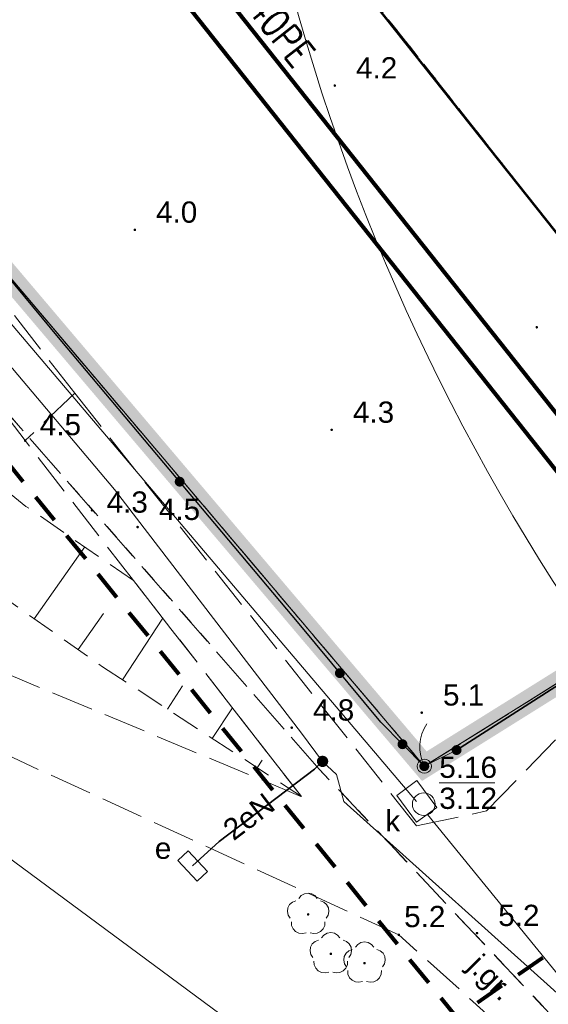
# Model space of a CAD drawing. Extents: x 5474185 to 5474933, y 5916077 to 5916824.
# Tile 123 of 256: x 5474536 to 5474555, y 5916255 to 5916289. Entities that reach past the tile are written whole.
import ezdxf
from ezdxf.enums import TextEntityAlignment as Align

# ---------------------------------------------------------------- set-up
doc = ezdxf.new("R2010")
doc.units = 0
for name, pattern in [('216-500', [2.5, 1.5, -1]), ('DASHDOT', [1, 0.5, -0.25, 0, -0.25]), ('PRZER1-1', [1, 0.5, -0.5]), ('PRZER2-1', [1.5, 1, -0.5]), ('PRZER3-1', [2, 1.5, -0.5])]:
    doc.linetypes.add(name, pattern=pattern)
doc.layers.add('1-GRAN', color=5, linetype='DASHDOT')
for name, color, linetype, lineweight in [('GEPPGD', 253, 'CONTINUOUS', 18), ('GESBZO', 253, 'CONTINUOUS', 50), ('GESDZI', 253, 'CONTINUOUS', 18), ('GESKKL', 253, 'CONTINUOUS', 18), ('GESUZY', 253, 'CONTINUOUS', 18), ('GSLKFU', 253, 'CONTINUOUS', 18), ('GSLKOG', 253, 'CONTINUOUS', 35), ('GSPRDL', 253, 'CONTINUOUS', 18), ('GSPWPN', 253, 'CONTINUOUS', 13), ('GSPWPN_O', 253, 'CONTINUOUS', 13), ('GSSKOA', 253, 'CONTINUOUS', 18), ('GSSKOA_O', 253, 'CONTINUOUS', 18), ('GSSZSN', 254, 'CONTINUOUS', 18), ('GULEPR', 254, 'CONTINUOUS', 18), ('GULEPR_O', 254, 'CONTINUOUS', 18), ('GULKPR', 7, 'CONTINUOUS', 18), ('GULLOB', 254, 'CONTINUOUS', 35), ('GUPESE', 254, 'CONTINUOUS', 18), ('GUPESE_O', 254, 'CONTINUOUS', 18), ('GUPEUT', 254, 'CONTINUOUS', 18), ('GUPPRZ_O', 40, 'CONTINUOUS', 18), ('GUSIKP', 253, 'CONTINUOUS', 18), ('GUSIWZ', 253, 'CONTINUOUS', 18), ('GUSIWZ_O', 253, 'CONTINUOUS', 18), ('IS HP zasięg', 251, 'CONTINUOUS', 20), ('IS ks', 34, 'CONTINUOUS', 40), ('IS opis', 7, 'CONTINUOUS', 20), ('IS w', 4, 'CONTINUOUS', 60), ('Sieć wodociągowa', 253, 'CONTINUOUS', 40)]:
    doc.layers.add(name, color=color, linetype=linetype, lineweight=lineweight)
doc.styles.add('Arial', font='arial.ttf')
doc.styles.get("Standard").update_dxf_attribs({"font": 'simplex.shx'})

msp = doc.modelspace()

# ---------------------------------------------------------------- hatches: boundary and pattern name
at = {"layer": 'GSLKOG'}
for points in [[(5474541.929803, 5916272.775661), (5474541.885199, 5916272.785535), (5474541.844669, 5916272.806617), (5474541.810978, 5916272.83747), (5474541.78642, 5916272.875991), (5474541.772669, 5916272.919557), (5474541.770661, 5916272.965197), (5474541.780535, 5916273.009801), (5474541.801617, 5916273.050331), (5474541.83247, 5916273.084022), (5474541.870991, 5916273.10858), (5474541.914557, 5916273.122331), (5474541.960197, 5916273.124339), (5474542.004801, 5916273.114465), (5474542.045331, 5916273.093383), (5474542.079022, 5916273.06253), (5474542.10358, 5916273.024009), (5474542.117331, 5916272.980443), (5474542.119339, 5916272.934803), (5474542.109465, 5916272.890199), (5474542.088383, 5916272.849669), (5474542.05753, 5916272.815978), (5474542.019009, 5916272.79142), (5474541.975443, 5916272.777669)], [(5474541.929803, 5916272.775661), (5474541.885199, 5916272.785535), (5474541.844669, 5916272.806617), (5474541.810978, 5916272.83747), (5474541.78642, 5916272.875991), (5474541.772669, 5916272.919557), (5474541.770661, 5916272.965197), (5474541.780535, 5916273.009801), (5474541.801617, 5916273.050331), (5474541.83247, 5916273.084022), (5474541.870991, 5916273.10858), (5474541.914557, 5916273.122331), (5474541.960197, 5916273.124339), (5474542.004801, 5916273.114465), (5474542.045331, 5916273.093383), (5474542.079022, 5916273.06253), (5474542.10358, 5916273.024009), (5474542.117331, 5916272.980443), (5474542.119339, 5916272.934803), (5474542.109465, 5916272.890199), (5474542.088383, 5916272.849669), (5474542.05753, 5916272.815978), (5474542.019009, 5916272.79142), (5474541.975443, 5916272.777669)], [(5474547.58381, 5916266.02075), (5474547.539263, 5916266.030879), (5474547.498854, 5916266.052191), (5474547.465339, 5916266.083235), (5474547.441001, 5916266.121896), (5474547.427498, 5916266.16554), (5474547.42575, 5916266.21119), (5474547.435879, 5916266.255737), (5474547.457191, 5916266.296146), (5474547.488235, 5916266.329661), (5474547.526896, 5916266.353999), (5474547.57054, 5916266.367502), (5474547.61619, 5916266.36925), (5474547.660737, 5916266.359121), (5474547.701146, 5916266.337809), (5474547.734661, 5916266.306765), (5474547.758999, 5916266.268104), (5474547.772502, 5916266.22446), (5474547.77425, 5916266.17881), (5474547.764121, 5916266.134263), (5474547.742809, 5916266.093854), (5474547.711765, 5916266.060339), (5474547.673104, 5916266.036001), (5474547.62946, 5916266.022498)], [(5474547.58381, 5916266.02075), (5474547.539263, 5916266.030879), (5474547.498854, 5916266.052191), (5474547.465339, 5916266.083235), (5474547.441001, 5916266.121896), (5474547.427498, 5916266.16554), (5474547.42575, 5916266.21119), (5474547.435879, 5916266.255737), (5474547.457191, 5916266.296146), (5474547.488235, 5916266.329661), (5474547.526896, 5916266.353999), (5474547.57054, 5916266.367502), (5474547.61619, 5916266.36925), (5474547.660737, 5916266.359121), (5474547.701146, 5916266.337809), (5474547.734661, 5916266.306765), (5474547.758999, 5916266.268104), (5474547.772502, 5916266.22446), (5474547.77425, 5916266.17881), (5474547.764121, 5916266.134263), (5474547.742809, 5916266.093854), (5474547.711765, 5916266.060339), (5474547.673104, 5916266.036001), (5474547.62946, 5916266.022498)], [(5474549.809434, 5916263.51), (5474549.76416, 5916263.516111), (5474549.72201, 5916263.53373), (5474549.685856, 5916263.561657), (5474549.658163, 5916263.597991), (5474549.640818, 5916263.640254), (5474549.635, 5916263.685566), (5474549.641111, 5916263.73084), (5474549.65873, 5916263.77299), (5474549.686657, 5916263.809144), (5474549.722991, 5916263.836837), (5474549.765254, 5916263.854182), (5474549.810566, 5916263.86), (5474549.85584, 5916263.853889), (5474549.89799, 5916263.83627), (5474549.934143, 5916263.808343), (5474549.961837, 5916263.772009), (5474549.979182, 5916263.729746), (5474549.985, 5916263.684434), (5474549.978889, 5916263.63916), (5474549.96127, 5916263.59701), (5474549.933343, 5916263.560857), (5474549.897009, 5916263.533163), (5474549.854746, 5916263.515818)], [(5474549.809434, 5916263.51), (5474549.76416, 5916263.516111), (5474549.72201, 5916263.53373), (5474549.685856, 5916263.561657), (5474549.658163, 5916263.597991), (5474549.640818, 5916263.640254), (5474549.635, 5916263.685566), (5474549.641111, 5916263.73084), (5474549.65873, 5916263.77299), (5474549.686657, 5916263.809144), (5474549.722991, 5916263.836837), (5474549.765254, 5916263.854182), (5474549.810566, 5916263.86), (5474549.85584, 5916263.853889), (5474549.89799, 5916263.83627), (5474549.934143, 5916263.808343), (5474549.961837, 5916263.772009), (5474549.979182, 5916263.729746), (5474549.985, 5916263.684434), (5474549.978889, 5916263.63916), (5474549.96127, 5916263.59701), (5474549.933343, 5916263.560857), (5474549.897009, 5916263.533163), (5474549.854746, 5916263.515818)], [(5474551.72817, 5916263.305191), (5474551.682648, 5916263.309032), (5474551.639671, 5916263.324526), (5474551.602168, 5916263.350614), (5474551.572696, 5916263.38552), (5474551.553262, 5916263.426864), (5474551.545191, 5916263.47183), (5474551.549032, 5916263.517352), (5474551.564526, 5916263.560329), (5474551.590614, 5916263.597832), (5474551.62552, 5916263.627304), (5474551.666864, 5916263.646738), (5474551.71183, 5916263.654809), (5474551.757352, 5916263.650968), (5474551.800329, 5916263.635474), (5474551.837832, 5916263.609386), (5474551.867304, 5916263.57448), (5474551.886738, 5916263.533136), (5474551.894809, 5916263.48817), (5474551.890968, 5916263.442648), (5474551.875474, 5916263.399671), (5474551.849386, 5916263.362168), (5474551.81448, 5916263.332696), (5474551.773136, 5916263.313262)], [(5474550.579434, 5916262.735), (5474550.53416, 5916262.741111), (5474550.49201, 5916262.75873), (5474550.455856, 5916262.786657), (5474550.428163, 5916262.822991), (5474550.410818, 5916262.865254), (5474550.405, 5916262.910566), (5474550.411111, 5916262.95584), (5474550.42873, 5916262.99799), (5474550.456657, 5916263.034144), (5474550.492991, 5916263.061837), (5474550.535254, 5916263.079182), (5474550.580566, 5916263.085), (5474550.62584, 5916263.078889), (5474550.66799, 5916263.06127), (5474550.704143, 5916263.033343), (5474550.731837, 5916262.997009), (5474550.749182, 5916262.954746), (5474550.755, 5916262.909434), (5474550.748889, 5916262.86416), (5474550.73127, 5916262.82201), (5474550.703343, 5916262.785856), (5474550.667009, 5916262.758163), (5474550.624746, 5916262.740818)]]:
    msp.add_hatch(color=256, dxfattribs=at).paths.add_polyline_path(points)
at = {"layer": 'GSPRDL'}
for points in [[(5474546.48, 5916257.635), (5474546.466094, 5916257.637202), (5474546.45355, 5916257.643594), (5474546.443594, 5916257.65355), (5474546.437202, 5916257.666094), (5474546.435, 5916257.68), (5474546.437202, 5916257.693906), (5474546.443594, 5916257.70645), (5474546.45355, 5916257.716406), (5474546.466094, 5916257.722798), (5474546.48, 5916257.725), (5474546.493906, 5916257.722798), (5474546.50645, 5916257.716406), (5474546.516406, 5916257.70645), (5474546.522798, 5916257.693906), (5474546.525, 5916257.68), (5474546.522798, 5916257.666094), (5474546.516406, 5916257.65355), (5474546.50645, 5916257.643594), (5474546.493906, 5916257.637202)], [(5474547.28, 5916256.245), (5474547.266094, 5916256.247202), (5474547.25355, 5916256.253594), (5474547.243594, 5916256.26355), (5474547.237202, 5916256.276094), (5474547.235, 5916256.29), (5474547.237202, 5916256.303906), (5474547.243594, 5916256.31645), (5474547.25355, 5916256.326406), (5474547.266094, 5916256.332798), (5474547.28, 5916256.335), (5474547.293906, 5916256.332798), (5474547.30645, 5916256.326406), (5474547.316406, 5916256.31645), (5474547.322798, 5916256.303906), (5474547.325, 5916256.29), (5474547.322798, 5916256.276094), (5474547.316406, 5916256.26355), (5474547.30645, 5916256.253594), (5474547.293906, 5916256.247202)], [(5474548.47, 5916255.915), (5474548.456094, 5916255.917202), (5474548.44355, 5916255.923594), (5474548.433594, 5916255.93355), (5474548.427202, 5916255.946094), (5474548.425, 5916255.96), (5474548.427202, 5916255.973906), (5474548.433594, 5916255.98645), (5474548.44355, 5916255.996406), (5474548.456094, 5916256.002798), (5474548.47, 5916256.005), (5474548.483906, 5916256.002798), (5474548.49645, 5916255.996406), (5474548.506406, 5916255.98645), (5474548.512798, 5916255.973906), (5474548.515, 5916255.96), (5474548.512798, 5916255.946094), (5474548.506406, 5916255.93355), (5474548.49645, 5916255.923594), (5474548.483906, 5916255.917202)]]:
    msp.add_hatch(color=256, dxfattribs=at).paths.add_polyline_path(points)
at = {"layer": 'GSPWPN'}
for points in [[(5474547.42, 5916286.885), (5474547.408353, 5916286.886533), (5474547.3975, 5916286.891029), (5474547.38818, 5916286.89818), (5474547.381029, 5916286.9075), (5474547.376533, 5916286.918353), (5474547.375, 5916286.93), (5474547.376533, 5916286.941647), (5474547.381029, 5916286.9525), (5474547.38818, 5916286.96182), (5474547.3975, 5916286.968971), (5474547.408353, 5916286.973467), (5474547.42, 5916286.975), (5474547.431647, 5916286.973467), (5474547.4425, 5916286.968971), (5474547.45182, 5916286.96182), (5474547.458971, 5916286.9525), (5474547.463467, 5916286.941647), (5474547.465, 5916286.93), (5474547.463467, 5916286.918353), (5474547.458971, 5916286.9075), (5474547.45182, 5916286.89818), (5474547.4425, 5916286.891029), (5474547.431647, 5916286.886533)], [(5474540.36, 5916281.795), (5474540.348353, 5916281.796533), (5474540.3375, 5916281.801029), (5474540.32818, 5916281.80818), (5474540.321029, 5916281.8175), (5474540.316533, 5916281.828353), (5474540.315, 5916281.84), (5474540.316533, 5916281.851647), (5474540.321029, 5916281.8625), (5474540.32818, 5916281.87182), (5474540.3375, 5916281.878971), (5474540.348353, 5916281.883467), (5474540.36, 5916281.885), (5474540.371647, 5916281.883467), (5474540.3825, 5916281.878971), (5474540.39182, 5916281.87182), (5474540.398971, 5916281.8625), (5474540.403467, 5916281.851647), (5474540.405, 5916281.84), (5474540.403467, 5916281.828353), (5474540.398971, 5916281.8175), (5474540.39182, 5916281.80818), (5474540.3825, 5916281.801029), (5474540.371647, 5916281.796533)], [(5474554.55, 5916278.355), (5474554.538353, 5916278.356533), (5474554.5275, 5916278.361029), (5474554.51818, 5916278.36818), (5474554.511029, 5916278.3775), (5474554.506533, 5916278.388353), (5474554.505, 5916278.4), (5474554.506533, 5916278.411647), (5474554.511029, 5916278.4225), (5474554.51818, 5916278.43182), (5474554.5275, 5916278.438971), (5474554.538353, 5916278.443467), (5474554.55, 5916278.445), (5474554.561647, 5916278.443467), (5474554.5725, 5916278.438971), (5474554.58182, 5916278.43182), (5474554.588971, 5916278.4225), (5474554.593467, 5916278.411647), (5474554.595, 5916278.4), (5474554.593467, 5916278.388353), (5474554.588971, 5916278.3775), (5474554.58182, 5916278.36818), (5474554.5725, 5916278.361029), (5474554.561647, 5916278.356533)], [(5474547.31, 5916274.735), (5474547.298353, 5916274.736533), (5474547.2875, 5916274.741029), (5474547.27818, 5916274.74818), (5474547.271029, 5916274.7575), (5474547.266533, 5916274.768353), (5474547.265, 5916274.78), (5474547.266533, 5916274.791647), (5474547.271029, 5916274.8025), (5474547.27818, 5916274.81182), (5474547.2875, 5916274.818971), (5474547.298353, 5916274.823467), (5474547.31, 5916274.825), (5474547.321647, 5916274.823467), (5474547.3325, 5916274.818971), (5474547.34182, 5916274.81182), (5474547.348971, 5916274.8025), (5474547.353467, 5916274.791647), (5474547.355, 5916274.78), (5474547.353467, 5916274.768353), (5474547.348971, 5916274.7575), (5474547.34182, 5916274.74818), (5474547.3325, 5916274.741029), (5474547.321647, 5916274.736533)], [(5474536.49, 5916274.355), (5474536.478353, 5916274.356533), (5474536.4675, 5916274.361029), (5474536.45818, 5916274.36818), (5474536.451029, 5916274.3775), (5474536.446533, 5916274.388353), (5474536.445, 5916274.4), (5474536.446533, 5916274.411647), (5474536.451029, 5916274.4225), (5474536.45818, 5916274.43182), (5474536.4675, 5916274.438971), (5474536.478353, 5916274.443467), (5474536.49, 5916274.445), (5474536.501647, 5916274.443467), (5474536.5125, 5916274.438971), (5474536.52182, 5916274.43182), (5474536.528971, 5916274.4225), (5474536.533467, 5916274.411647), (5474536.535, 5916274.4), (5474536.533467, 5916274.388353), (5474536.528971, 5916274.3775), (5474536.52182, 5916274.36818), (5474536.5125, 5916274.361029), (5474536.501647, 5916274.356533)], [(5474538.85, 5916271.895), (5474538.838353, 5916271.896533), (5474538.8275, 5916271.901029), (5474538.81818, 5916271.90818), (5474538.811029, 5916271.9175), (5474538.806533, 5916271.928353), (5474538.805, 5916271.94), (5474538.806533, 5916271.951647), (5474538.811029, 5916271.9625), (5474538.81818, 5916271.97182), (5474538.8275, 5916271.978971), (5474538.838353, 5916271.983467), (5474538.85, 5916271.985), (5474538.861647, 5916271.983467), (5474538.8725, 5916271.978971), (5474538.88182, 5916271.97182), (5474538.888971, 5916271.9625), (5474538.893467, 5916271.951647), (5474538.895, 5916271.94), (5474538.893467, 5916271.928353), (5474538.888971, 5916271.9175), (5474538.88182, 5916271.90818), (5474538.8725, 5916271.901029), (5474538.861647, 5916271.896533)], [(5474540.46, 5916271.305), (5474540.448353, 5916271.306533), (5474540.4375, 5916271.311029), (5474540.42818, 5916271.31818), (5474540.421029, 5916271.3275), (5474540.416533, 5916271.338353), (5474540.415, 5916271.35), (5474540.416533, 5916271.361647), (5474540.421029, 5916271.3725), (5474540.42818, 5916271.38182), (5474540.4375, 5916271.388971), (5474540.448353, 5916271.393467), (5474540.46, 5916271.395), (5474540.471647, 5916271.393467), (5474540.4825, 5916271.388971), (5474540.49182, 5916271.38182), (5474540.498971, 5916271.3725), (5474540.503467, 5916271.361647), (5474540.505, 5916271.35), (5474540.503467, 5916271.338353), (5474540.498971, 5916271.3275), (5474540.49182, 5916271.31818), (5474540.4825, 5916271.311029), (5474540.471647, 5916271.306533)], [(5474550.49, 5916264.755), (5474550.478353, 5916264.756533), (5474550.4675, 5916264.761029), (5474550.45818, 5916264.76818), (5474550.451029, 5916264.7775), (5474550.446533, 5916264.788353), (5474550.445, 5916264.8), (5474550.446533, 5916264.811647), (5474550.451029, 5916264.8225), (5474550.45818, 5916264.83182), (5474550.4675, 5916264.838971), (5474550.478353, 5916264.843467), (5474550.49, 5916264.845), (5474550.501647, 5916264.843467), (5474550.5125, 5916264.838971), (5474550.52182, 5916264.83182), (5474550.528971, 5916264.8225), (5474550.533467, 5916264.811647), (5474550.535, 5916264.8), (5474550.533467, 5916264.788353), (5474550.528971, 5916264.7775), (5474550.52182, 5916264.76818), (5474550.5125, 5916264.761029), (5474550.501647, 5916264.756533)], [(5474545.9, 5916264.225), (5474545.888353, 5916264.226533), (5474545.8775, 5916264.231029), (5474545.86818, 5916264.23818), (5474545.861029, 5916264.2475), (5474545.856533, 5916264.258353), (5474545.855, 5916264.27), (5474545.856533, 5916264.281647), (5474545.861029, 5916264.2925), (5474545.86818, 5916264.30182), (5474545.8775, 5916264.308971), (5474545.888353, 5916264.313467), (5474545.9, 5916264.315), (5474545.911647, 5916264.313467), (5474545.9225, 5916264.308971), (5474545.93182, 5916264.30182), (5474545.938971, 5916264.2925), (5474545.943467, 5916264.281647), (5474545.945, 5916264.27), (5474545.943467, 5916264.258353), (5474545.938971, 5916264.2475), (5474545.93182, 5916264.23818), (5474545.9225, 5916264.231029), (5474545.911647, 5916264.226533)], [(5474549.68, 5916256.915), (5474549.668353, 5916256.916533), (5474549.6575, 5916256.921029), (5474549.64818, 5916256.92818), (5474549.641029, 5916256.9375), (5474549.636533, 5916256.948353), (5474549.635, 5916256.96), (5474549.636533, 5916256.971647), (5474549.641029, 5916256.9825), (5474549.64818, 5916256.99182), (5474549.6575, 5916256.998971), (5474549.668353, 5916257.003467), (5474549.68, 5916257.005), (5474549.691647, 5916257.003467), (5474549.7025, 5916256.998971), (5474549.71182, 5916256.99182), (5474549.718971, 5916256.9825), (5474549.723467, 5916256.971647), (5474549.725, 5916256.96), (5474549.723467, 5916256.948353), (5474549.718971, 5916256.9375), (5474549.71182, 5916256.92818), (5474549.7025, 5916256.921029), (5474549.691647, 5916256.916533)], [(5474552.44, 5916256.975), (5474552.428353, 5916256.976533), (5474552.4175, 5916256.981029), (5474552.40818, 5916256.98818), (5474552.401029, 5916256.9975), (5474552.396533, 5916257.008353), (5474552.395, 5916257.02), (5474552.396533, 5916257.031647), (5474552.401029, 5916257.0425), (5474552.40818, 5916257.05182), (5474552.4175, 5916257.058971), (5474552.428353, 5916257.063467), (5474552.44, 5916257.065), (5474552.451647, 5916257.063467), (5474552.4625, 5916257.058971), (5474552.47182, 5916257.05182), (5474552.478971, 5916257.0425), (5474552.483467, 5916257.031647), (5474552.485, 5916257.02), (5474552.483467, 5916257.008353), (5474552.478971, 5916256.9975), (5474552.47182, 5916256.98818), (5474552.4625, 5916256.981029), (5474552.451647, 5916256.976533)]]:
    msp.add_hatch(color=256, dxfattribs=at).paths.add_polyline_path(points)
at = {"layer": 'GUPEUT'}
msp.add_hatch(color=256, dxfattribs=at).paths.add_polyline_path([(5474546.982657, 5916262.880135), (5474546.931179, 5916262.888846), (5474546.883709, 5916262.910583), (5474546.843482, 5916262.943866), (5474546.81324, 5916262.986427), (5474546.795045, 5916263.035364), (5474546.790135, 5916263.087343), (5474546.798846, 5916263.138821), (5474546.820583, 5916263.186291), (5474546.853866, 5916263.226518), (5474546.896427, 5916263.25676), (5474546.945364, 5916263.274955), (5474546.997343, 5916263.279865), (5474547.048821, 5916263.271154), (5474547.096291, 5916263.249417), (5474547.136518, 5916263.216134), (5474547.16676, 5916263.173573), (5474547.184955, 5916263.124636), (5474547.189865, 5916263.072657), (5474547.181154, 5916263.021179), (5474547.159417, 5916262.973709), (5474547.126134, 5916262.933482), (5474547.083573, 5916262.90324), (5474547.034636, 5916262.885045)])

# ---------------------------------------------------------------- linework, layer by layer
at = {"layer": '1-GRAN', "ltscale": 5, "const_width": 0.8, "elevation": 10.08}
msp.add_lwpolyline([(5474751.83, 5916275.64), (5474751.14, 5916273.94), (5474644.79, 5916221), (5474615.29, 5916258.3), (5474592.4, 5916287.8), (5474563.35, 5916264.64), (5474560.03, 5916268.81), (5474550.58, 5916262.91), (5474454.86, 5916375.82)], dxfattribs=at)
at = {"layer": 'GEPPGD', "elevation": 10.24, "flags": 128}
msp.add_lwpolyline([(5474550.58, 5916263.16), (5474550.657254, 5916263.147764), (5474550.726946, 5916263.112254), (5474550.782254, 5916263.056946), (5474550.817764, 5916262.987254), (5474550.83, 5916262.91), (5474550.817764, 5916262.832746), (5474550.782254, 5916262.763054), (5474550.726946, 5916262.707746), (5474550.657254, 5916262.672236), (5474550.58, 5916262.66), (5474550.502746, 5916262.672236), (5474550.433054, 5916262.707746), (5474550.377746, 5916262.763054), (5474550.342236, 5916262.832746), (5474550.33, 5916262.91), (5474550.342236, 5916262.987254), (5474550.377746, 5916263.056946), (5474550.433054, 5916263.112254), (5474550.502746, 5916263.147764), (5474550.58, 5916263.16)], close=True, dxfattribs=at)
at = {"layer": 'GESBZO', "linetype": 'Continuous', "lineweight": 53}
msp.add_line((5474547.48, 5916291.52, 10.18), (5474560.29, 5916275.36, 10.18), dxfattribs=at)
at = {"layer": 'GESDZI', "linetype": 'Continuous', "lineweight": 13}
for p, q in [((5474550.58, 5916262.91, 10.22), (5474454.86, 5916375.82, 10.22)), ((5474454.86, 5916375.82, 10.22), (5474550.58, 5916262.91, 10.22)), ((5474560.03, 5916268.81, 10.22), (5474550.58, 5916262.91, 10.22)), ((5474550.58, 5916262.91, 10.22), (5474560.03, 5916268.81, 10.22))]:
    msp.add_line(p, q, dxfattribs=at)
at = {"layer": 'GESKKL', "linetype": 'PRZER3-1', "lineweight": 13}
for p, q in [((5474454.86, 5916375.82, 10.06), (5474550.58, 5916262.91, 10.06)), ((5474560.28, 5916275.38, 10.06), (5474547.46, 5916291.61, 10.06)), ((5474546.87, 5916262.81, 10.06), (5474529.5, 5916282.65, 10.06)), ((5474550.58, 5916262.91, 10.06), (5474560.03, 5916268.81, 10.06)), ((5474565.06, 5916243.51, 10.06), (5474546.87, 5916262.81, 10.06))]:
    msp.add_line(p, q, dxfattribs=at)
at = {"layer": 'GESUZY', "linetype": 'PRZER1-1', "lineweight": 13}
for p, q in [((5474454.86, 5916375.82, 10.08), (5474550.58, 5916262.91, 10.08)), ((5474550.58, 5916262.91, 10.08), (5474454.86, 5916375.82, 10.08)), ((5474560.28, 5916275.38, 10.08), (5474547.46, 5916291.61, 10.08)), ((5474547.46, 5916291.61, 10.08), (5474560.28, 5916275.38, 10.08)), ((5474546.87, 5916262.81, 10.08), (5474529.5, 5916282.65, 10.08)), ((5474529.5, 5916282.65, 10.08), (5474546.87, 5916262.81, 10.08)), ((5474550.58, 5916262.91, 10.08), (5474560.03, 5916268.81, 10.08)), ((5474560.03, 5916268.81, 10.08), (5474550.58, 5916262.91, 10.08)), ((5474565.06, 5916243.51, 10.08), (5474546.87, 5916262.81, 10.08)), ((5474546.87, 5916262.81, 10.08), (5474565.06, 5916243.51, 10.08))]:
    msp.add_line(p, q, dxfattribs=at)
at = {"layer": 'GSLKFU', "elevation": 10.18, "flags": 128}
msp.add_lwpolyline([(5474550.58, 5916262.91), (5474550.503919, 5916263.090858), (5474550.452094, 5916263.2801), (5474550.425415, 5916263.474487), (5474550.424336, 5916263.670693), (5474550.448876, 5916263.865362), (5474550.498616, 5916264.055162), (5474550.572704, 5916264.236846), (5474550.669873, 5916264.407305)], dxfattribs=at)
at = {"layer": 'GSLKFU', "linetype": 'Continuous', "lineweight": 18, "elevation": 10.18, "flags": 128}
msp.add_lwpolyline([(5474551.72, 5916263.48), (5474550.58, 5916262.91)], dxfattribs=at)
at = {"layer": 'GSLKOG', "linetype": 'Continuous', "lineweight": 30}
for p, q in [((5474537.73, 5916277.97, 10.18), (5474532.11, 5916284.72, 10.18)), ((5474546.16, 5916267.93, 10.18), (5474537.73, 5916277.97, 10.18)), ((5474549.04, 5916264.46, 10.18), (5474546.16, 5916267.93, 10.18)), ((5474550.58, 5916262.91, 10.18), (5474549.04, 5916264.46, 10.18))]:
    msp.add_line(p, q, dxfattribs=at)
at = {"layer": 'GSLKOG', "linetype": 'Continuous', "lineweight": 35, "elevation": 10.18, "flags": 128}
msp.add_lwpolyline([(5474560.03, 5916268.81), (5474551.72, 5916263.48)], dxfattribs=at)
at = {"layer": 'GSPRDL', "elevation": 10.12, "flags": 128}
for points in [[(5474546.155723, 5916258.243333), (5474546.239447, 5916258.342679), (5474546.352044, 5916258.407494), (5474546.48, 5916258.43), (5474546.607956, 5916258.407494), (5474546.720553, 5916258.342679), (5474546.804277, 5916258.243333)], [(5474545.844031, 5916257.545674), (5474545.77542, 5916257.655999), (5474545.748571, 5916257.783115), (5474545.766708, 5916257.911763), (5474545.827652, 5916258.026501), (5474545.92409, 5916258.113559), (5474546.044445, 5916258.162485)], [(5474546.915555, 5916258.162485), (5474547.03591, 5916258.113559), (5474547.132348, 5916258.026501), (5474547.193292, 5916257.911763), (5474547.211429, 5916257.783115), (5474547.18458, 5916257.655999), (5474547.115969, 5916257.545674)], [(5474546.411227, 5916257.033649), (5474546.285099, 5916257.002488), (5474546.155908, 5916257.016234), (5474546.039161, 5916257.073237), (5474545.948871, 5916257.166655), (5474545.895875, 5916257.285275), (5474545.886535, 5916257.414859)], [(5474547.073465, 5916257.414859), (5474547.064125, 5916257.285275), (5474547.011129, 5916257.166655), (5474546.920839, 5916257.073237), (5474546.804092, 5916257.016234), (5474546.674901, 5916257.002488), (5474546.548773, 5916257.033649)], [(5474546.955723, 5916256.853333), (5474547.039447, 5916256.952679), (5474547.152044, 5916257.017494), (5474547.28, 5916257.04), (5474547.407956, 5916257.017494), (5474547.520553, 5916256.952679), (5474547.604277, 5916256.853333)], [(5474546.644031, 5916256.155674), (5474546.57542, 5916256.265999), (5474546.548571, 5916256.393115), (5474546.566708, 5916256.521763), (5474546.627652, 5916256.636501), (5474546.72409, 5916256.723559), (5474546.844445, 5916256.772485)], [(5474547.715555, 5916256.772485), (5474547.83591, 5916256.723559), (5474547.932348, 5916256.636501), (5474547.993292, 5916256.521763), (5474548.011429, 5916256.393115), (5474547.98458, 5916256.265999), (5474547.915969, 5916256.155674)], [(5474548.145723, 5916256.523333), (5474548.229447, 5916256.622679), (5474548.342044, 5916256.687494), (5474548.47, 5916256.71), (5474548.597956, 5916256.687494), (5474548.710553, 5916256.622679), (5474548.794277, 5916256.523333)], [(5474547.834031, 5916255.825674), (5474547.76542, 5916255.935999), (5474547.738571, 5916256.063115), (5474547.756708, 5916256.191763), (5474547.817652, 5916256.306501), (5474547.91409, 5916256.393559), (5474548.034445, 5916256.442485)], [(5474548.905555, 5916256.442485), (5474549.02591, 5916256.393559), (5474549.122348, 5916256.306501), (5474549.183292, 5916256.191763), (5474549.201429, 5916256.063115), (5474549.17458, 5916255.935999), (5474549.105969, 5916255.825674)], [(5474547.211227, 5916255.643649), (5474547.085099, 5916255.612488), (5474546.955908, 5916255.626234), (5474546.839161, 5916255.683237), (5474546.748871, 5916255.776655), (5474546.695875, 5916255.895275), (5474546.686535, 5916256.024859)], [(5474547.873465, 5916256.024859), (5474547.864125, 5916255.895275), (5474547.811129, 5916255.776655), (5474547.720839, 5916255.683237), (5474547.604092, 5916255.626234), (5474547.474901, 5916255.612488), (5474547.348773, 5916255.643649)], [(5474548.401227, 5916255.313649), (5474548.275099, 5916255.282488), (5474548.145908, 5916255.296234), (5474548.029161, 5916255.353237), (5474547.938871, 5916255.446655), (5474547.885875, 5916255.565275), (5474547.876535, 5916255.694859)], [(5474549.063465, 5916255.694859), (5474549.054125, 5916255.565275), (5474549.001129, 5916255.446655), (5474548.910839, 5916255.353237), (5474548.794092, 5916255.296234), (5474548.664901, 5916255.282488), (5474548.538773, 5916255.313649)]]:
    msp.add_lwpolyline(points, dxfattribs=at)
at = {"layer": 'GSSKOA', "linetype": 'PRZER3-1', "lineweight": 13}
for p, q in [((5474529.98, 5916286.71, 10.18), (5474538.24, 5916276.07, 10.18)), ((5474536.49, 5916274.4, 10.18), (5474528.16, 5916285.18, 10.18)), ((5474538.24, 5916276.07, 10.18), (5474536.49, 5916274.4, 10.18)), ((5474538.24, 5916276.07, 10.18), (5474550.31, 5916260.8, 10.18)), ((5474540.32, 5916269.46, 10.18), (5474536.49, 5916274.4, 10.18)), ((5474546.24, 5916261.84, 10.18), (5474540.32, 5916269.46, 10.18)), ((5474552.78, 5916261.33, 10.18), (5474560.03, 5916268.81, 10.18)), ((5474535.61, 5916266.27, 10.18), (5474546.24, 5916261.84, 10.18)), ((5474549.68, 5916256.96, 10.18), (5474533.29, 5916264.48, 10.18)), ((5474550.31, 5916260.8, 10.18), (5474552.78, 5916261.33, 10.18)), ((5474562.22, 5916245.69, 10.18), (5474549.68, 5916256.96, 10.18))]:
    msp.add_line(p, q, dxfattribs=at)
at = {"layer": 'GSSZSN', "linetype": 'PRZER2-1', "lineweight": 13}
for p, q in [((5474536.52, 5916272.08, 10.06), (5474531.7, 5916275.97, 10.06)), ((5474540.32, 5916269.46, 10.06), (5474536.52, 5916272.08, 10.06)), ((5474534.19, 5916269.96, 10.06), (5474539.22, 5916266.42, 10.06)), ((5474546.24, 5916261.84, 10.06), (5474540.32, 5916269.46, 10.06)), ((5474539.22, 5916266.42, 10.06), (5474546.24, 5916261.84, 10.06))]:
    msp.add_line(p, q, dxfattribs=at)
at = {"layer": 'GSSZSN', "linetype": 'Continuous', "lineweight": 18, "elevation": 10.06, "flags": 128}
for points in [[(5474536.812122, 5916268.11461), (5474538.595679, 5916270.648874)], [(5474538.360673, 5916267.024775), (5474539.257699, 5916268.299364)], [(5474539.925859, 5916265.959482), (5474541.347123, 5916268.137926)], [(5474541.511785, 5916264.92479), (5474542.043928, 5916265.740431)], [(5474543.097712, 5916263.890097), (5474543.805016, 5916264.974219)], [(5474544.683638, 5916262.855404), (5474544.858801, 5916263.123885)]]:
    msp.add_lwpolyline(points, dxfattribs=at)
at = {"layer": 'GULEPR', "linetype": 'Continuous', "lineweight": 13}
for p, q in [((5474501.95, 5916284.77, 10.14), (5474562.44, 5916240.08, 10.14)), ((5474534.45, 5916278.82, 10.14), (5474539.65, 5916272.68, 10.14)), ((5474539.65, 5916272.68, 10.14), (5474546.25, 5916264.08, 10.14)), ((5474546.25, 5916264.08, 10.14), (5474546.99, 5916263.08, 10.14)), ((5474546.99, 5916263.08, 10.14), (5474546.71, 5916262.81, 10.14)), ((5474546.99, 5916263.08, 10.14), (5474547.48, 5916262.62, 10.14)), ((5474546.71, 5916262.81, 10.14), (5474543.34, 5916260.25, 10.14)), ((5474547.48, 5916262.62, 10.14), (5474547.74, 5916261.67, 10.14)), ((5474547.74, 5916261.67, 10.14), (5474564.01, 5916247.03, 10.14)), ((5474543.34, 5916260.25, 10.14), (5474542.4, 5916259.39, 10.14))]:
    msp.add_line(p, q, dxfattribs=at)
at = {"layer": 'GULKPR', "linetype": 'Continuous', "lineweight": 13}
for p, q in [((5474500.46, 5916320.36, 10.14), (5474550.31, 5916261.66, 10.14)), ((5474574.79, 5916231.61, 10.14), (5474550.69, 5916261.21, 10.14))]:
    msp.add_line(p, q, dxfattribs=at)
at = {"layer": 'GULLOB', "linetype": 'Continuous', "lineweight": 35, "elevation": 10.12, "flags": 128}
msp.add_lwpolyline([(5474546.71, 5916262.81), (5474543.34, 5916260.25)], dxfattribs=at)
at = {"layer": 'GUPESE'}
msp.add_3dface([(5474541.875767, 5916259.584112, 10.16), (5474542.24075, 5916259.925854, 10.16), (5474542.924233, 5916259.195888, 10.16), (5474542.55925, 5916258.854146, 10.16)], dxfattribs=at)
at = {"layer": 'GUPPRZ_O', "linetype": 'Continuous', "lineweight": 13, "elevation": 10.8, "flags": 128}
msp.add_lwpolyline([(5474551.109156, 5916262.325298), (5474553.069156, 5916262.325298)], dxfattribs=at)
at = {"layer": 'GUSIKP', "linetype": 'Continuous', "lineweight": 13}
for p, q in [((5474549.61, 5916261.88, 10.14), (5474550.32, 5916262.4, 10.14)), ((5474550.32, 5916262.4, 10.14), (5474551.02, 5916261.45, 10.14)), ((5474550.31, 5916260.93, 10.14), (5474549.61, 5916261.88, 10.14)), ((5474551.02, 5916261.45, 10.14), (5474550.31, 5916260.93, 10.14))]:
    msp.add_line(p, q, dxfattribs=at)
at = {"layer": 'GUSIWZ', "linetype": 'Continuous', "lineweight": 13, "extrusion": (0, 0, -1)}
for start, end in [(270, 90), (90, 270)]:
    msp.add_arc((-5474550.56, 5916261.57, -10.16), 0.4, start, end, dxfattribs=at)
at = {"layer": 'IS HP zasięg', "lineweight": 20, "ltscale": 0.7}
msp.add_circle((5474618.317819, 5916309.855134, 10.16), 75, dxfattribs=at)
at = {"layer": 'IS ks', "lineweight": 80, "ltscale": 0.7}
msp.add_line((5474536.46, 5916297.02), (5474558.095714, 5916269.726235), dxfattribs=at)
at = {"layer": 'IS w', "lineweight": 80, "ltscale": 0.7}
msp.add_line((5474537.657214, 5916297.536608), (5474559.863878, 5916269.522579), dxfattribs=at)
at = {"layer": 'Sieć wodociągowa', "linetype": '216-500', "lineweight": 80, "ltscale": 0.7, "flags": 128}
msp.add_lwpolyline([(5474639.869806, 5916212.126617), (5474591.959812, 5916281.625874), (5474551.712383, 5916254.056825), (5474329.196562, 5916529.052215), (5474464.624498, 5916643.592803), (5474589.816575, 5916486.173867), (5474604.985748, 5916472.173823), (5474772.523912, 5916261.364361), (5474653.387527, 5916193.483494), (5474639.869806, 5916212.126617)], close=True, dxfattribs=at)

# ---------------------------------------------------------------- texts
at = {"layer": 'GSPWPN_O', "linetype": 'Continuous', "lineweight": 0, "style": 'Arial'}
for s, p in [('4.2', (5474548.17, 5916287.18, 10.8)), ('4.0', (5474541.11, 5916282.09, 10.8)), ('4.3', (5474548.06, 5916275.03, 10.8)), ('4.5', (5474537.007709, 5916274.591927, 10.8)), ('4.3', (5474539.36535, 5916271.857122, 10.8)), ('4.5', (5474541.21, 5916271.6, 10.8)), ('5.1', (5474551.24, 5916265.05, 10.8)), ('4.8', (5474546.65, 5916264.52, 10.8)), ('5.2', (5474549.868629, 5916257.229358, 10.8)), ('5.2', (5474553.19, 5916257.27, 10.8))]:
    msp.add_text(s, height=0.75, dxfattribs=at).set_placement(p)
at = {"layer": 'GSSKOA_O', "linetype": 'Continuous', "lineweight": 0, "style": 'Arial'}
msp.add_text('j.gr.', height=0.75, rotation=314.567043, dxfattribs=at).set_placement((5474552.678306, 5916255.192067, 10.8), align=Align.CENTER)
at = {"layer": 'GULEPR_O', "linetype": 'Continuous', "lineweight": 0, "style": 'Arial'}
msp.add_text('2eN', height=0.75, rotation=37.221898, dxfattribs=at).set_placement((5474544.611277, 5916260.836427, 10.8), align=Align.CENTER)
at = {"layer": 'GUPESE_O', "linetype": 'Continuous', "lineweight": 0, "style": 'Arial'}
msp.add_text('e', height=0.75, dxfattribs=at).set_placement((5474541.65, 5916259.64, 10.8), align=Align.RIGHT)
at = {"layer": 'GUPPRZ_O', "linetype": 'Continuous', "lineweight": 0, "style": 'Arial'}
for s, p in [('5.16', (5474551.109156, 5916262.497798, 10.8)), ('3.12', (5474551.109156, 5916261.402798, 10.8))]:
    msp.add_text(s, height=0.75, dxfattribs=at).set_placement(p)
at = {"layer": 'GUSIWZ_O', "linetype": 'Continuous', "lineweight": 0, "style": 'Arial'}
msp.add_text('k', height=0.75, dxfattribs=at).set_placement((5474549.468069, 5916260.605467, 10.8), align=Align.CENTER)
at = {"layer": 'IS opis', "lineweight": 80, "ltscale": 0.7, "width": 0.8}
msp.add_text('DE40PE', height=1, rotation=308.4037928, dxfattribs=at).set_placement((5474543.436484, 5916290.712871, 0.579664))

doc.saveas('drawing.dxf')
